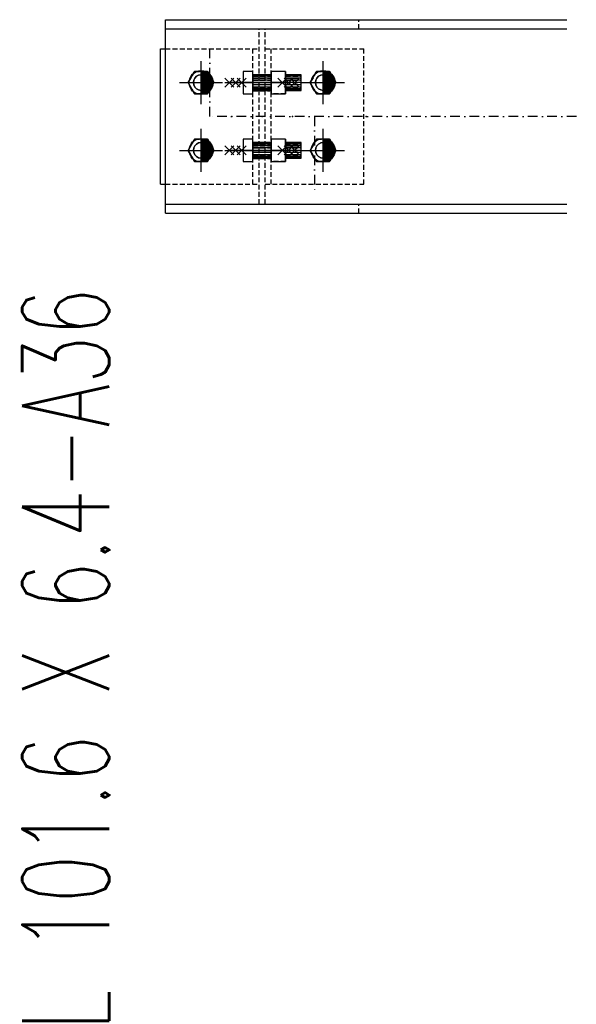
# Model space of a CAD drawing. Header units: feet. Extents: x 873 to 25753, y 2362 to 30563.
# Tile 9 of 29: x 5136 to 5712, y 2750 to 3768. Entities that reach past the tile are written whole.
import ezdxf
from ezdxf.enums import TextEntityAlignment as Align

# ---------------------------------------------------------------- set-up
doc = ezdxf.new("R2010")
doc.units = ezdxf.units.FT
doc.header["$LTSCALE"] = 20
doc.header["$MEASUREMENT"] = 0
doc.linetypes.add('DASHDOT', pattern=[1, 0.5, -0.25, 0, -0.25])
doc.linetypes.add('HIDDEN', pattern=[0.375, 0.25, -0.125])
doc.layers.get('0').update_dxf_attribs({"linetype": 'CONTINUOUS'})
for name, color, linetype in [('A', 2, 'DASHDOT'), ('FORIR', 4, 'CONTINUOUS'), ('G', 3, 'CONTINUOUS'), ('TR', 6, 'HIDDEN'), ('TXT1', 7, 'CONTINUOUS')]:
    doc.layers.add(name, color=color, linetype=linetype)
doc.styles.add('1', font='romans', dxfattribs={"width": 0.7, "height": 30})

# ---------------------------------------------------------------- blocks, each defined once
blk = doc.blocks.new('MS')
at = {"color": 6}
for p, q in [((-4.7, 22.8), (4.7, 32.1)), ((-4.7, 32.1), (4.7, 22.8)), ((-4.7, -22.8), (4.7, -32.1)), ((-4.7, -32.1), (4.7, -22.8))]:
    blk.add_line(p, q, dxfattribs=at)
at = {"color": 3}
blk.add_line((0, -32.1), (0, 32.1), dxfattribs=at)
at = {"flags": 1}
for tag, p, height in [('DIAM', (0, 0), 8.01), ('TOLE', (1.3, -9.7), 5.26), ('AVAN', (1.3, -18.2), 5.26), ('DIET', (1.3, -24.6), 5.26)]:
    blk.add_attdef(tag, p, '', height=height, dxfattribs=at)
blk = doc.blocks.new('M16')
for p, q in [((0, -22.2), (0, 22.2)), ((-22.2, 0), (22.2, 0))]:
    blk.add_line(p, q)
at = {"color": 4, "const_width": 12.3}
blk.add_lwpolyline([(0, -6.1, 1), (0, 6.1, 1)], format="xyb", dxfattribs=at)
blk.add_circle((0, 0), 12.3)
at = {"flags": 1}
blk.add_attdef('TOLE', (16.7, -8.3), '', height=5.26, dxfattribs=at)
blk = doc.blocks.new('3D_INFOPOS')
blk.add_point((0, 0))
at = {"layer": 'FORIR', "flags": 1}
for tag, p in [('POS_PEZ', (7.6, -4.3)), ('MAT_PRO', (7.6, -11.9))]:
    blk.add_attdef(tag, p, '', height=5.26, dxfattribs=at)
blk = doc.blocks.new('3D_INFOM')
blk.add_point((0, 0))
at = {"layer": 'FORIR', "flags": 1}
for tag, p in [('MARK', (7.55, -4.31)), ('NUM_DIS', (7.55, -11.68)), ('NOT_PEZ', (45.73, -11.68)), ('QTA_PEZ', (7.55, -18.55)), ('TIP_PEZ', (45.73, -18.55)), ('TRA_PEZ', (7.55, -26.33)), ('COS_PEZ', (45.73, -26.33)), ('DES_PEZ', (7.55, -33.75))]:
    blk.add_attdef(tag, p, '', height=5, dxfattribs=at)
blk = doc.blocks.new('3D_INFOB')
blk.add_point((0, 0))
at = {"layer": 'FORIR', "flags": 1}
for tag, p in [('BOLT', (7.6, -4.3)), ('CLASS', (7.6, -12)), ('SPEC', (7.6, -19.3)), ('IDF_PEZ', (7.6, -27.1))]:
    blk.add_attdef(tag, p, '', height=5.26, dxfattribs=at)

msp = doc.modelspace()

# ---------------------------------------------------------------- linework, layer by layer
at = {"layer": 'A'}
for p, q in [((5332.4, 3667.5), (5332.4, 3747.5)), ((5711.7, 3667.5), (5332.4, 3667.5)), ((5440.7, 3667.5), (5440.7, 3587.5))]:
    msp.add_line(p, q, dxfattribs=at)
msp.add_point((5286.5, 3597.5), dxfattribs=at)
at = {"layer": 'G'}
for p, q in [((5286.5, 3567.5), (5286.5, 3767.5)), ((5286.5, 3767.5), (5701.7, 3767.5)), ((5286.5, 3758), (5701.7, 3758)), ((5281.4, 3737.5), (5286.5, 3737.5)), ((5281.4, 3597.5), (5281.4, 3737.5)), ((5316.7, 3714.1), (5310, 3702.5)), ((5330.1, 3714.1), (5316.7, 3714.1)), ((5330.1, 3714.1), (5330.1, 3714.1)), ((5330.1, 3714.1), (5336.7, 3702.5)), ((5336.7, 3702.5), (5330.1, 3714.1)), ((5336.7, 3702.5), (5330.1, 3714.1)), ((5367, 3714.1), (5367, 3702.5)), ((5377, 3714.1), (5367, 3714.1)), ((5377, 3702.5), (5377, 3714.1)), ((5396.1, 3710.5), (5377, 3710.5)), ((5396.1, 3710.2), (5377, 3710.2)), ((5396.1, 3709), (5377, 3709)), ((5396.1, 3707.2), (5377, 3707.2)), ((5396.1, 3705), (5377, 3705)), ((5396.1, 3714.1), (5396.1, 3702.5)), ((5410.9, 3714.1), (5396.1, 3714.1)), ((5410.9, 3702.5), (5410.9, 3714.1)), ((5427, 3710.5), (5410.9, 3710.5)), ((5427, 3710.2), (5410.9, 3710.2)), ((5427, 3709), (5410.9, 3709)), ((5427, 3707.2), (5410.9, 3707.2)), ((5427, 3705), (5410.9, 3705)), ((5427, 3710.2), (5427, 3710.5)), ((5427, 3709), (5427, 3710.2)), ((5427, 3707.2), (5427, 3709)), ((5427, 3705), (5427, 3707.2)), ((5427, 3702.5), (5427, 3705)), ((5443, 3714.1), (5436.3, 3702.5)), ((5456.4, 3714.1), (5443, 3714.1)), ((5456.4, 3714.1), (5456.4, 3714.1)), ((5456.4, 3714.1), (5463, 3702.5)), ((5463, 3702.5), (5456.4, 3714.1)), ((5463, 3702.5), (5456.4, 3714.1)), ((5310, 3702.5), (5316.7, 3691)), ((5336.7, 3702.5), (5330.1, 3691)), ((5330.1, 3691), (5336.7, 3702.5)), ((5330.1, 3691), (5336.7, 3702.5)), ((5336.7, 3702.5), (5336.7, 3702.5)), ((5367, 3702.5), (5367, 3691)), ((5377, 3702.5), (5367, 3702.5)), ((5377, 3691), (5377, 3702.5)), ((5396.1, 3702.5), (5377, 3702.5)), ((5396.1, 3700.1), (5377, 3700.1)), ((5396.1, 3697.8), (5377, 3697.8)), ((5396.1, 3696.1), (5377, 3696.1)), ((5396.1, 3694.9), (5377, 3694.9)), ((5377, 3694.5), (5396.1, 3694.5)), ((5396.1, 3702.5), (5396.1, 3691)), ((5410.9, 3702.5), (5396.1, 3702.5)), ((5410.9, 3691), (5410.9, 3702.5)), ((5427, 3702.5), (5410.9, 3702.5)), ((5427, 3700.1), (5410.9, 3700.1)), ((5427, 3697.8), (5410.9, 3697.8)), ((5427, 3696.1), (5410.9, 3696.1)), ((5427, 3694.9), (5410.9, 3694.9)), ((5410.9, 3694.5), (5427, 3694.5)), ((5427, 3700.1), (5427, 3702.5)), ((5427, 3697.8), (5427, 3700.1)), ((5427, 3696.1), (5427, 3697.8)), ((5427, 3694.9), (5427, 3696.1)), ((5427, 3694.5), (5427, 3694.9)), ((5436.3, 3702.5), (5443, 3691)), ((5463, 3702.5), (5456.4, 3691)), ((5456.4, 3691), (5463, 3702.5)), ((5456.4, 3691), (5463, 3702.5)), ((5463, 3702.5), (5463, 3702.5)), ((5316.7, 3691), (5330.1, 3691)), ((5330.1, 3691), (5330.1, 3691)), ((5367, 3691), (5377, 3691)), ((5396.1, 3691), (5410.9, 3691)), ((5443, 3691), (5456.4, 3691)), ((5456.4, 3691), (5456.4, 3691)), ((5316.7, 3644.1), (5310, 3632.5)), ((5330.1, 3644.1), (5316.7, 3644.1)), ((5330.1, 3644.1), (5330.1, 3644.1)), ((5330.1, 3644.1), (5336.7, 3632.5)), ((5336.7, 3632.5), (5330.1, 3644.1)), ((5336.7, 3632.5), (5330.1, 3644.1)), ((5367, 3644.1), (5367, 3632.5)), ((5377, 3644.1), (5367, 3644.1)), ((5377, 3632.5), (5377, 3644.1)), ((5396.1, 3644.1), (5396.1, 3632.5)), ((5410.9, 3644.1), (5396.1, 3644.1)), ((5410.9, 3632.5), (5410.9, 3644.1)), ((5443, 3644.1), (5436.3, 3632.5)), ((5456.4, 3644.1), (5443, 3644.1)), ((5456.4, 3644.1), (5456.4, 3644.1)), ((5456.4, 3644.1), (5463, 3632.5)), ((5463, 3632.5), (5456.4, 3644.1)), ((5463, 3632.5), (5456.4, 3644.1)), ((5396.1, 3640.5), (5377, 3640.5)), ((5396.1, 3640.2), (5377, 3640.2)), ((5396.1, 3639), (5377, 3639)), ((5396.1, 3637.2), (5377, 3637.2)), ((5396.1, 3635), (5377, 3635)), ((5427, 3640.5), (5410.9, 3640.5)), ((5427, 3640.2), (5410.9, 3640.2)), ((5427, 3639), (5410.9, 3639)), ((5427, 3637.2), (5410.9, 3637.2)), ((5427, 3635), (5410.9, 3635)), ((5427, 3640.2), (5427, 3640.5)), ((5427, 3639), (5427, 3640.2)), ((5427, 3637.2), (5427, 3639)), ((5427, 3635), (5427, 3637.2)), ((5427, 3632.5), (5427, 3635)), ((5310, 3632.5), (5316.7, 3621)), ((5336.7, 3632.5), (5330.1, 3621)), ((5330.1, 3621), (5336.7, 3632.5)), ((5330.1, 3621), (5336.7, 3632.5)), ((5336.7, 3632.5), (5336.7, 3632.5)), ((5367, 3632.5), (5367, 3621)), ((5377, 3632.5), (5367, 3632.5)), ((5377, 3621), (5377, 3632.5)), ((5396.1, 3632.5), (5377, 3632.5)), ((5396.1, 3630.1), (5377, 3630.1)), ((5396.1, 3627.8), (5377, 3627.8)), ((5396.1, 3626.1), (5377, 3626.1)), ((5396.1, 3624.9), (5377, 3624.9)), ((5377, 3624.5), (5396.1, 3624.5)), ((5396.1, 3632.5), (5396.1, 3621)), ((5410.9, 3632.5), (5396.1, 3632.5)), ((5410.9, 3621), (5410.9, 3632.5)), ((5427, 3632.5), (5410.9, 3632.5)), ((5427, 3630.1), (5410.9, 3630.1)), ((5427, 3627.8), (5410.9, 3627.8)), ((5427, 3626.1), (5410.9, 3626.1)), ((5427, 3624.9), (5410.9, 3624.9)), ((5410.9, 3624.5), (5427, 3624.5)), ((5427, 3630.1), (5427, 3632.5)), ((5427, 3627.8), (5427, 3630.1)), ((5427, 3626.1), (5427, 3627.8)), ((5427, 3624.9), (5427, 3626.1)), ((5427, 3624.5), (5427, 3624.9)), ((5436.3, 3632.5), (5443, 3621)), ((5463, 3632.5), (5456.4, 3621)), ((5456.4, 3621), (5463, 3632.5)), ((5456.4, 3621), (5463, 3632.5)), ((5463, 3632.5), (5463, 3632.5)), ((5316.7, 3621), (5330.1, 3621)), ((5330.1, 3621), (5330.1, 3621)), ((5367, 3621), (5377, 3621)), ((5396.1, 3621), (5410.9, 3621)), ((5443, 3621), (5456.4, 3621)), ((5456.4, 3621), (5456.4, 3621)), ((5281.4, 3597.5), (5286.5, 3597.5)), ((5286.5, 3577), (5701.7, 3577)), ((5286.5, 3567.5), (5701.7, 3567.5))]:
    msp.add_line(p, q, dxfattribs=at)
msp.add_point((5286.5, 3597.5), dxfattribs=at)
at = {"layer": 'TR'}
for p, q in [((5486.5, 3758), (5486.5, 3767.5)), ((5383.4, 3577), (5383.4, 3758)), ((5389.7, 3577), (5389.7, 3758)), ((5286.5, 3737.5), (5383.4, 3737.5)), ((5377, 3597.5), (5377, 3737.5)), ((5389.7, 3737.5), (5491.7, 3737.5)), ((5396.1, 3597.5), (5396.1, 3737.5)), ((5491.7, 3597.5), (5491.7, 3737.5)), ((5316.7, 3714.1), (5310, 3702.5)), ((5310, 3702.5), (5316.7, 3714.1)), ((5310, 3702.5), (5316.7, 3714.1)), ((5315.4, 3702.5), (5315.8, 3705)), ((5315.4, 3702.5), (5315.8, 3705)), ((5315.8, 3705), (5315.4, 3702.5)), ((5315.4, 3702.5), (5315.8, 3705)), ((5315.8, 3705), (5316.9, 3707.2)), ((5315.8, 3705), (5316.9, 3707.2)), ((5316.9, 3707.2), (5315.8, 3705)), ((5315.8, 3705), (5316.9, 3707.2)), ((5330.1, 3714.1), (5316.7, 3714.1)), ((5323.4, 3714.1), (5316.7, 3714.1)), ((5316.7, 3714.1), (5316.7, 3714.1)), ((5316.7, 3714.1), (5323.4, 3714.1)), ((5316.9, 3707.2), (5318.7, 3709)), ((5316.9, 3707.2), (5318.7, 3709)), ((5318.7, 3709), (5316.9, 3707.2)), ((5316.9, 3707.2), (5318.7, 3709)), ((5318.7, 3709), (5320.9, 3710.2)), ((5318.7, 3709), (5320.9, 3710.2)), ((5320.9, 3710.2), (5318.7, 3709)), ((5318.7, 3709), (5320.9, 3710.2)), ((5320.9, 3710.2), (5323.4, 3710.5)), ((5320.9, 3710.2), (5323.4, 3710.5)), ((5323.4, 3710.5), (5320.9, 3710.2)), ((5320.9, 3710.2), (5323.4, 3710.5)), ((5330.1, 3714.1), (5323.4, 3714.1)), ((5323.4, 3714.1), (5330.1, 3714.1)), ((5325.8, 3710.2), (5323.4, 3710.5)), ((5323.4, 3710.5), (5323.4, 3694.5)), ((5323.4, 3710.5), (5325.8, 3710.2)), ((5323.4, 3710.5), (5325.8, 3710.2)), ((5323.4, 3710.5), (5325.8, 3710.2)), ((5328.1, 3709), (5325.8, 3710.2)), ((5325.8, 3710.2), (5328.1, 3709)), ((5325.8, 3710.2), (5328.1, 3709)), ((5325.8, 3710.2), (5328.1, 3709)), ((5329.8, 3707.2), (5328.1, 3709)), ((5328.1, 3709), (5329.8, 3707.2)), ((5328.1, 3709), (5329.8, 3707.2)), ((5328.1, 3709), (5329.8, 3707.2)), ((5331, 3705), (5329.8, 3707.2)), ((5329.8, 3707.2), (5331, 3705)), ((5329.8, 3707.2), (5331, 3705)), ((5329.8, 3707.2), (5331, 3705)), ((5330.1, 3714.1), (5336.7, 3702.5)), ((5331.4, 3702.5), (5331, 3705)), ((5331, 3705), (5331.4, 3702.5)), ((5331, 3705), (5331.4, 3702.5)), ((5331, 3705), (5331.4, 3702.5)), ((5377, 3714.1), (5367, 3714.1)), ((5367, 3714.1), (5367, 3702.5)), ((5377, 3702.5), (5377, 3714.1)), ((5377, 3711), (5396.1, 3711)), ((5377, 3710.5), (5377, 3710.2)), ((5377, 3710.5), (5377, 3710.2)), ((5377, 3710.2), (5377, 3709)), ((5377, 3710.2), (5377, 3709)), ((5377, 3710.2), (5396.1, 3710.2)), ((5377, 3709), (5377, 3707.2)), ((5377, 3709), (5377, 3707.2)), ((5377, 3709), (5396.1, 3709)), ((5377, 3707.2), (5377, 3705)), ((5377, 3707.2), (5377, 3705)), ((5377, 3707.2), (5396.1, 3707.2)), ((5377, 3705), (5377, 3702.5)), ((5377, 3705), (5377, 3702.5)), ((5377, 3705), (5396.1, 3705)), ((5396.1, 3714.1), (5396.1, 3702.5)), ((5410.9, 3714.1), (5396.1, 3714.1)), ((5396.1, 3710.2), (5396.1, 3710.5)), ((5396.1, 3710.5), (5396.1, 3710.2)), ((5396.1, 3709), (5396.1, 3710.2)), ((5396.1, 3710.2), (5396.1, 3709)), ((5396.1, 3707.2), (5396.1, 3709)), ((5396.1, 3709), (5396.1, 3707.2)), ((5396.1, 3705), (5396.1, 3707.2)), ((5396.1, 3707.2), (5396.1, 3705)), ((5396.1, 3702.5), (5396.1, 3705)), ((5396.1, 3705), (5396.1, 3702.5)), ((5410.9, 3714.1), (5410.9, 3702.5)), ((5410.9, 3710.5), (5410.9, 3710.2)), ((5410.9, 3710.2), (5410.9, 3710.5)), ((5410.9, 3710.2), (5410.9, 3709)), ((5410.9, 3709), (5410.9, 3710.2)), ((5410.9, 3710.2), (5427, 3710.2)), ((5410.9, 3709), (5410.9, 3707.2)), ((5410.9, 3707.2), (5410.9, 3709)), ((5410.9, 3709), (5427, 3709)), ((5410.9, 3707.2), (5410.9, 3705)), ((5410.9, 3705), (5410.9, 3707.2)), ((5410.9, 3707.2), (5427, 3707.2)), ((5410.9, 3705), (5410.9, 3702.5)), ((5410.9, 3702.5), (5410.9, 3705)), ((5410.9, 3705), (5427, 3705)), ((5427, 3710.2), (5427, 3710.5)), ((5427, 3709), (5427, 3710.2)), ((5427, 3707.2), (5427, 3709)), ((5427, 3705), (5427, 3707.2)), ((5427, 3702.5), (5427, 3705)), ((5443, 3714.1), (5436.3, 3702.5)), ((5436.3, 3702.5), (5443, 3714.1)), ((5436.3, 3702.5), (5443, 3714.1)), ((5441.7, 3702.5), (5442.1, 3705)), ((5441.7, 3702.5), (5442.1, 3705)), ((5442.1, 3705), (5441.7, 3702.5)), ((5441.7, 3702.5), (5442.1, 3705)), ((5442.1, 3705), (5443.2, 3707.2)), ((5442.1, 3705), (5443.2, 3707.2)), ((5443.2, 3707.2), (5442.1, 3705)), ((5442.1, 3705), (5443.2, 3707.2)), ((5456.4, 3714.1), (5443, 3714.1)), ((5449.7, 3714.1), (5443, 3714.1)), ((5443, 3714.1), (5443, 3714.1)), ((5443, 3714.1), (5449.7, 3714.1)), ((5443.2, 3707.2), (5445, 3709)), ((5443.2, 3707.2), (5445, 3709)), ((5445, 3709), (5443.2, 3707.2)), ((5443.2, 3707.2), (5445, 3709)), ((5445, 3709), (5447.2, 3710.2)), ((5445, 3709), (5447.2, 3710.2)), ((5447.2, 3710.2), (5445, 3709)), ((5445, 3709), (5447.2, 3710.2)), ((5447.2, 3710.2), (5449.7, 3710.5)), ((5447.2, 3710.2), (5449.7, 3710.5)), ((5449.7, 3710.5), (5447.2, 3710.2)), ((5447.2, 3710.2), (5449.7, 3710.5)), ((5456.4, 3714.1), (5449.7, 3714.1)), ((5449.7, 3714.1), (5456.4, 3714.1)), ((5452.1, 3710.2), (5449.7, 3710.5)), ((5449.7, 3710.5), (5449.7, 3694.5)), ((5449.7, 3710.5), (5452.1, 3710.2)), ((5449.7, 3710.5), (5452.1, 3710.2)), ((5449.7, 3710.5), (5452.1, 3710.2)), ((5454.4, 3709), (5452.1, 3710.2)), ((5452.1, 3710.2), (5454.4, 3709)), ((5452.1, 3710.2), (5454.4, 3709)), ((5452.1, 3710.2), (5454.4, 3709)), ((5456.1, 3707.2), (5454.4, 3709)), ((5454.4, 3709), (5456.1, 3707.2)), ((5454.4, 3709), (5456.1, 3707.2)), ((5454.4, 3709), (5456.1, 3707.2)), ((5457.3, 3705), (5456.1, 3707.2)), ((5456.1, 3707.2), (5457.3, 3705)), ((5456.1, 3707.2), (5457.3, 3705)), ((5456.1, 3707.2), (5457.3, 3705)), ((5456.4, 3714.1), (5463, 3702.5)), ((5457.7, 3702.5), (5457.3, 3705)), ((5457.3, 3705), (5457.7, 3702.5)), ((5457.3, 3705), (5457.7, 3702.5)), ((5457.3, 3705), (5457.7, 3702.5)), ((5310, 3702.5), (5316.7, 3691)), ((5316.7, 3691), (5310, 3702.5)), ((5310, 3702.5), (5310, 3702.5)), ((5316.7, 3691), (5310, 3702.5)), ((5315.8, 3700.1), (5315.4, 3702.5)), ((5315.8, 3700.1), (5315.4, 3702.5)), ((5315.4, 3702.5), (5315.8, 3700.1)), ((5315.8, 3700.1), (5315.4, 3702.5)), ((5316.9, 3697.8), (5315.8, 3700.1)), ((5316.9, 3697.8), (5315.8, 3700.1)), ((5315.8, 3700.1), (5316.9, 3697.8)), ((5316.9, 3697.8), (5315.8, 3700.1)), ((5318.7, 3696.1), (5316.9, 3697.8)), ((5318.7, 3696.1), (5316.9, 3697.8)), ((5316.9, 3697.8), (5318.7, 3696.1)), ((5318.7, 3696.1), (5316.9, 3697.8)), ((5320.9, 3694.9), (5318.7, 3696.1)), ((5320.9, 3694.9), (5318.7, 3696.1)), ((5318.7, 3696.1), (5320.9, 3694.9)), ((5320.9, 3694.9), (5318.7, 3696.1)), ((5323.4, 3694.5), (5320.9, 3694.9)), ((5323.4, 3694.5), (5320.9, 3694.9)), ((5320.9, 3694.9), (5323.4, 3694.5)), ((5323.4, 3694.5), (5320.9, 3694.9)), ((5323.4, 3694.5), (5325.8, 3694.9)), ((5325.8, 3694.9), (5323.4, 3694.5)), ((5325.8, 3694.9), (5323.4, 3694.5)), ((5325.8, 3694.9), (5323.4, 3694.5)), ((5325.8, 3694.9), (5328.1, 3696.1)), ((5328.1, 3696.1), (5325.8, 3694.9)), ((5328.1, 3696.1), (5325.8, 3694.9)), ((5328.1, 3696.1), (5325.8, 3694.9)), ((5328.1, 3696.1), (5329.8, 3697.8)), ((5329.8, 3697.8), (5328.1, 3696.1)), ((5329.8, 3697.8), (5328.1, 3696.1)), ((5329.8, 3697.8), (5328.1, 3696.1)), ((5329.8, 3697.8), (5331, 3700.1)), ((5331, 3700.1), (5329.8, 3697.8)), ((5331, 3700.1), (5329.8, 3697.8)), ((5331, 3700.1), (5329.8, 3697.8)), ((5336.7, 3702.5), (5330.1, 3691)), ((5331, 3700.1), (5331.4, 3702.5)), ((5331.4, 3702.5), (5331, 3700.1)), ((5331.4, 3702.5), (5331, 3700.1)), ((5331.4, 3702.5), (5331, 3700.1)), ((5367, 3702.5), (5367, 3691)), ((5377, 3702.5), (5367, 3702.5)), ((5377, 3702.5), (5377, 3700.1)), ((5377, 3691), (5377, 3702.5)), ((5377, 3702.5), (5377, 3700.1)), ((5377, 3702.5), (5396.1, 3702.5)), ((5377, 3700.1), (5377, 3697.8)), ((5377, 3700.1), (5377, 3697.8)), ((5396.1, 3700.1), (5377, 3700.1)), ((5377, 3697.8), (5377, 3696.1)), ((5377, 3697.8), (5377, 3696.1)), ((5377, 3697.8), (5396.1, 3697.8)), ((5377, 3696.1), (5377, 3694.9)), ((5377, 3696.1), (5377, 3694.9)), ((5377, 3696.1), (5396.1, 3696.1)), ((5377, 3694.9), (5377, 3694.5)), ((5377, 3694.9), (5377, 3694.5)), ((5377, 3694.9), (5396.1, 3694.9)), ((5396.1, 3700.1), (5396.1, 3702.5)), ((5396.1, 3702.5), (5396.1, 3700.1)), ((5396.1, 3702.5), (5396.1, 3691)), ((5410.9, 3702.5), (5396.1, 3702.5)), ((5396.1, 3697.8), (5396.1, 3700.1)), ((5396.1, 3700.1), (5396.1, 3697.8)), ((5396.1, 3696.1), (5396.1, 3697.8)), ((5396.1, 3697.8), (5396.1, 3696.1)), ((5396.1, 3694.9), (5396.1, 3696.1)), ((5396.1, 3696.1), (5396.1, 3694.9)), ((5396.1, 3694.5), (5396.1, 3694.9)), ((5396.1, 3694.9), (5396.1, 3694.5)), ((5410.9, 3702.5), (5410.9, 3700.1)), ((5410.9, 3700.1), (5410.9, 3702.5)), ((5410.9, 3702.5), (5427, 3702.5)), ((5410.9, 3702.5), (5410.9, 3691)), ((5410.9, 3700.1), (5410.9, 3697.8)), ((5427, 3700.1), (5410.9, 3700.1)), ((5410.9, 3697.8), (5410.9, 3700.1)), ((5410.9, 3697.8), (5410.9, 3696.1)), ((5410.9, 3696.1), (5410.9, 3697.8)), ((5410.9, 3697.8), (5427, 3697.8)), ((5410.9, 3696.1), (5410.9, 3694.9)), ((5410.9, 3694.9), (5410.9, 3696.1)), ((5410.9, 3696.1), (5427, 3696.1)), ((5410.9, 3694.9), (5410.9, 3694.5)), ((5410.9, 3694.5), (5410.9, 3694.9)), ((5410.9, 3694.9), (5427, 3694.9)), ((5427, 3700.1), (5427, 3702.5)), ((5427, 3697.8), (5427, 3700.1)), ((5427, 3696.1), (5427, 3697.8)), ((5427, 3694.9), (5427, 3696.1)), ((5427, 3694.5), (5427, 3694.9)), ((5436.3, 3702.5), (5443, 3691)), ((5443, 3691), (5436.3, 3702.5)), ((5436.3, 3702.5), (5436.3, 3702.5)), ((5443, 3691), (5436.3, 3702.5)), ((5442.1, 3700.1), (5441.7, 3702.5)), ((5442.1, 3700.1), (5441.7, 3702.5)), ((5441.7, 3702.5), (5442.1, 3700.1)), ((5442.1, 3700.1), (5441.7, 3702.5)), ((5443.2, 3697.8), (5442.1, 3700.1)), ((5443.2, 3697.8), (5442.1, 3700.1)), ((5442.1, 3700.1), (5443.2, 3697.8)), ((5443.2, 3697.8), (5442.1, 3700.1)), ((5445, 3696.1), (5443.2, 3697.8)), ((5445, 3696.1), (5443.2, 3697.8)), ((5443.2, 3697.8), (5445, 3696.1)), ((5445, 3696.1), (5443.2, 3697.8)), ((5447.2, 3694.9), (5445, 3696.1)), ((5447.2, 3694.9), (5445, 3696.1)), ((5445, 3696.1), (5447.2, 3694.9)), ((5447.2, 3694.9), (5445, 3696.1)), ((5449.7, 3694.5), (5447.2, 3694.9)), ((5449.7, 3694.5), (5447.2, 3694.9)), ((5447.2, 3694.9), (5449.7, 3694.5)), ((5449.7, 3694.5), (5447.2, 3694.9)), ((5449.7, 3694.5), (5452.1, 3694.9)), ((5452.1, 3694.9), (5449.7, 3694.5)), ((5452.1, 3694.9), (5449.7, 3694.5)), ((5452.1, 3694.9), (5449.7, 3694.5)), ((5452.1, 3694.9), (5454.4, 3696.1)), ((5454.4, 3696.1), (5452.1, 3694.9)), ((5454.4, 3696.1), (5452.1, 3694.9)), ((5454.4, 3696.1), (5452.1, 3694.9)), ((5454.4, 3696.1), (5456.1, 3697.8)), ((5456.1, 3697.8), (5454.4, 3696.1)), ((5456.1, 3697.8), (5454.4, 3696.1)), ((5456.1, 3697.8), (5454.4, 3696.1)), ((5456.1, 3697.8), (5457.3, 3700.1)), ((5457.3, 3700.1), (5456.1, 3697.8)), ((5457.3, 3700.1), (5456.1, 3697.8)), ((5457.3, 3700.1), (5456.1, 3697.8)), ((5463, 3702.5), (5456.4, 3691)), ((5457.3, 3700.1), (5457.7, 3702.5)), ((5457.7, 3702.5), (5457.3, 3700.1)), ((5457.7, 3702.5), (5457.3, 3700.1)), ((5457.7, 3702.5), (5457.3, 3700.1)), ((5316.7, 3691), (5330.1, 3691)), ((5316.7, 3691), (5330.1, 3691)), ((5316.7, 3691), (5316.7, 3691)), ((5330.1, 3691), (5316.7, 3691)), ((5367, 3691), (5377, 3691)), ((5377, 3694), (5396.1, 3694)), ((5410.9, 3691), (5396.1, 3691)), ((5443, 3691), (5456.4, 3691)), ((5443, 3691), (5456.4, 3691)), ((5443, 3691), (5443, 3691)), ((5456.4, 3691), (5443, 3691)), ((5316.7, 3644.1), (5310, 3632.5)), ((5310, 3632.5), (5316.7, 3644.1)), ((5310, 3632.5), (5316.7, 3644.1)), ((5330.1, 3644.1), (5316.7, 3644.1)), ((5323.4, 3644.1), (5316.7, 3644.1)), ((5316.7, 3644.1), (5316.7, 3644.1)), ((5316.7, 3644.1), (5323.4, 3644.1)), ((5330.1, 3644.1), (5323.4, 3644.1)), ((5323.4, 3644.1), (5330.1, 3644.1)), ((5330.1, 3644.1), (5336.7, 3632.5)), ((5377, 3644.1), (5367, 3644.1)), ((5367, 3644.1), (5367, 3632.5)), ((5377, 3632.5), (5377, 3644.1)), ((5396.1, 3644.1), (5396.1, 3632.5)), ((5410.9, 3644.1), (5396.1, 3644.1)), ((5410.9, 3644.1), (5410.9, 3632.5)), ((5443, 3644.1), (5436.3, 3632.5)), ((5436.3, 3632.5), (5443, 3644.1)), ((5436.3, 3632.5), (5443, 3644.1)), ((5456.4, 3644.1), (5443, 3644.1)), ((5449.7, 3644.1), (5443, 3644.1)), ((5443, 3644.1), (5443, 3644.1)), ((5443, 3644.1), (5449.7, 3644.1)), ((5456.4, 3644.1), (5449.7, 3644.1)), ((5449.7, 3644.1), (5456.4, 3644.1)), ((5456.4, 3644.1), (5463, 3632.5)), ((5315.4, 3632.5), (5315.8, 3635)), ((5315.4, 3632.5), (5315.8, 3635)), ((5315.8, 3635), (5315.4, 3632.5)), ((5315.4, 3632.5), (5315.8, 3635)), ((5315.8, 3635), (5316.9, 3637.2)), ((5315.8, 3635), (5316.9, 3637.2)), ((5316.9, 3637.2), (5315.8, 3635)), ((5315.8, 3635), (5316.9, 3637.2)), ((5316.9, 3637.2), (5318.7, 3639)), ((5316.9, 3637.2), (5318.7, 3639)), ((5318.7, 3639), (5316.9, 3637.2)), ((5316.9, 3637.2), (5318.7, 3639)), ((5318.7, 3639), (5320.9, 3640.2)), ((5318.7, 3639), (5320.9, 3640.2)), ((5320.9, 3640.2), (5318.7, 3639)), ((5318.7, 3639), (5320.9, 3640.2)), ((5320.9, 3640.2), (5323.4, 3640.5)), ((5320.9, 3640.2), (5323.4, 3640.5)), ((5323.4, 3640.5), (5320.9, 3640.2)), ((5320.9, 3640.2), (5323.4, 3640.5)), ((5325.8, 3640.2), (5323.4, 3640.5)), ((5323.4, 3640.5), (5323.4, 3624.5)), ((5323.4, 3640.5), (5325.8, 3640.2)), ((5323.4, 3640.5), (5325.8, 3640.2)), ((5323.4, 3640.5), (5325.8, 3640.2)), ((5328.1, 3639), (5325.8, 3640.2)), ((5325.8, 3640.2), (5328.1, 3639)), ((5325.8, 3640.2), (5328.1, 3639)), ((5325.8, 3640.2), (5328.1, 3639)), ((5329.8, 3637.2), (5328.1, 3639)), ((5328.1, 3639), (5329.8, 3637.2)), ((5328.1, 3639), (5329.8, 3637.2)), ((5328.1, 3639), (5329.8, 3637.2)), ((5331, 3635), (5329.8, 3637.2)), ((5329.8, 3637.2), (5331, 3635)), ((5329.8, 3637.2), (5331, 3635)), ((5329.8, 3637.2), (5331, 3635)), ((5331.4, 3632.5), (5331, 3635)), ((5331, 3635), (5331.4, 3632.5)), ((5331, 3635), (5331.4, 3632.5)), ((5331, 3635), (5331.4, 3632.5)), ((5377, 3641), (5396.1, 3641)), ((5377, 3640.5), (5377, 3640.2)), ((5377, 3640.5), (5377, 3640.2)), ((5377, 3640.2), (5377, 3639)), ((5377, 3640.2), (5377, 3639)), ((5377, 3640.2), (5396.1, 3640.2)), ((5377, 3639), (5377, 3637.2)), ((5377, 3639), (5377, 3637.2)), ((5377, 3639), (5396.1, 3639)), ((5377, 3637.2), (5377, 3635)), ((5377, 3637.2), (5377, 3635)), ((5377, 3637.2), (5396.1, 3637.2)), ((5377, 3635), (5377, 3632.5)), ((5377, 3635), (5377, 3632.5)), ((5377, 3635), (5396.1, 3635)), ((5396.1, 3640.2), (5396.1, 3640.5)), ((5396.1, 3640.5), (5396.1, 3640.2)), ((5396.1, 3639), (5396.1, 3640.2)), ((5396.1, 3640.2), (5396.1, 3639)), ((5396.1, 3637.2), (5396.1, 3639)), ((5396.1, 3639), (5396.1, 3637.2)), ((5396.1, 3635), (5396.1, 3637.2)), ((5396.1, 3637.2), (5396.1, 3635)), ((5396.1, 3632.5), (5396.1, 3635)), ((5396.1, 3635), (5396.1, 3632.5)), ((5410.9, 3640.5), (5410.9, 3640.2)), ((5410.9, 3640.2), (5410.9, 3640.5)), ((5410.9, 3640.2), (5410.9, 3639)), ((5410.9, 3639), (5410.9, 3640.2)), ((5410.9, 3640.2), (5427, 3640.2)), ((5410.9, 3639), (5410.9, 3637.2)), ((5410.9, 3637.2), (5410.9, 3639)), ((5410.9, 3639), (5427, 3639)), ((5410.9, 3637.2), (5410.9, 3635)), ((5410.9, 3635), (5410.9, 3637.2)), ((5410.9, 3637.2), (5427, 3637.2)), ((5410.9, 3635), (5410.9, 3632.5)), ((5410.9, 3632.5), (5410.9, 3635)), ((5410.9, 3635), (5427, 3635)), ((5427, 3640.2), (5427, 3640.5)), ((5427, 3639), (5427, 3640.2)), ((5427, 3637.2), (5427, 3639)), ((5427, 3635), (5427, 3637.2)), ((5427, 3632.5), (5427, 3635)), ((5441.7, 3632.5), (5442.1, 3635)), ((5441.7, 3632.5), (5442.1, 3635)), ((5442.1, 3635), (5441.7, 3632.5)), ((5441.7, 3632.5), (5442.1, 3635)), ((5442.1, 3635), (5443.2, 3637.2)), ((5442.1, 3635), (5443.2, 3637.2)), ((5443.2, 3637.2), (5442.1, 3635)), ((5442.1, 3635), (5443.2, 3637.2)), ((5443.2, 3637.2), (5445, 3639)), ((5443.2, 3637.2), (5445, 3639)), ((5445, 3639), (5443.2, 3637.2)), ((5443.2, 3637.2), (5445, 3639)), ((5445, 3639), (5447.2, 3640.2)), ((5445, 3639), (5447.2, 3640.2)), ((5447.2, 3640.2), (5445, 3639)), ((5445, 3639), (5447.2, 3640.2)), ((5447.2, 3640.2), (5449.7, 3640.5)), ((5447.2, 3640.2), (5449.7, 3640.5)), ((5449.7, 3640.5), (5447.2, 3640.2)), ((5447.2, 3640.2), (5449.7, 3640.5)), ((5452.1, 3640.2), (5449.7, 3640.5)), ((5449.7, 3640.5), (5449.7, 3624.5)), ((5449.7, 3640.5), (5452.1, 3640.2)), ((5449.7, 3640.5), (5452.1, 3640.2)), ((5449.7, 3640.5), (5452.1, 3640.2)), ((5454.4, 3639), (5452.1, 3640.2)), ((5452.1, 3640.2), (5454.4, 3639)), ((5452.1, 3640.2), (5454.4, 3639)), ((5452.1, 3640.2), (5454.4, 3639)), ((5456.1, 3637.2), (5454.4, 3639)), ((5454.4, 3639), (5456.1, 3637.2)), ((5454.4, 3639), (5456.1, 3637.2)), ((5454.4, 3639), (5456.1, 3637.2)), ((5457.3, 3635), (5456.1, 3637.2)), ((5456.1, 3637.2), (5457.3, 3635)), ((5456.1, 3637.2), (5457.3, 3635)), ((5456.1, 3637.2), (5457.3, 3635)), ((5457.7, 3632.5), (5457.3, 3635)), ((5457.3, 3635), (5457.7, 3632.5)), ((5457.3, 3635), (5457.7, 3632.5)), ((5457.3, 3635), (5457.7, 3632.5)), ((5310, 3632.5), (5316.7, 3621)), ((5316.7, 3621), (5310, 3632.5)), ((5310, 3632.5), (5310, 3632.5)), ((5316.7, 3621), (5310, 3632.5)), ((5315.8, 3630.1), (5315.4, 3632.5)), ((5315.8, 3630.1), (5315.4, 3632.5)), ((5315.4, 3632.5), (5315.8, 3630.1)), ((5315.8, 3630.1), (5315.4, 3632.5)), ((5316.9, 3627.8), (5315.8, 3630.1)), ((5316.9, 3627.8), (5315.8, 3630.1)), ((5315.8, 3630.1), (5316.9, 3627.8)), ((5316.9, 3627.8), (5315.8, 3630.1)), ((5318.7, 3626.1), (5316.9, 3627.8)), ((5318.7, 3626.1), (5316.9, 3627.8)), ((5316.9, 3627.8), (5318.7, 3626.1)), ((5318.7, 3626.1), (5316.9, 3627.8)), ((5320.9, 3624.9), (5318.7, 3626.1)), ((5320.9, 3624.9), (5318.7, 3626.1)), ((5318.7, 3626.1), (5320.9, 3624.9)), ((5320.9, 3624.9), (5318.7, 3626.1)), ((5323.4, 3624.5), (5320.9, 3624.9)), ((5323.4, 3624.5), (5320.9, 3624.9)), ((5320.9, 3624.9), (5323.4, 3624.5)), ((5323.4, 3624.5), (5320.9, 3624.9)), ((5323.4, 3624.5), (5325.8, 3624.9)), ((5325.8, 3624.9), (5323.4, 3624.5)), ((5325.8, 3624.9), (5323.4, 3624.5)), ((5325.8, 3624.9), (5323.4, 3624.5)), ((5325.8, 3624.9), (5328.1, 3626.1)), ((5328.1, 3626.1), (5325.8, 3624.9)), ((5328.1, 3626.1), (5325.8, 3624.9)), ((5328.1, 3626.1), (5325.8, 3624.9)), ((5328.1, 3626.1), (5329.8, 3627.8)), ((5329.8, 3627.8), (5328.1, 3626.1)), ((5329.8, 3627.8), (5328.1, 3626.1)), ((5329.8, 3627.8), (5328.1, 3626.1)), ((5329.8, 3627.8), (5331, 3630.1)), ((5331, 3630.1), (5329.8, 3627.8)), ((5331, 3630.1), (5329.8, 3627.8)), ((5331, 3630.1), (5329.8, 3627.8)), ((5336.7, 3632.5), (5330.1, 3621)), ((5331, 3630.1), (5331.4, 3632.5)), ((5331.4, 3632.5), (5331, 3630.1)), ((5331.4, 3632.5), (5331, 3630.1)), ((5331.4, 3632.5), (5331, 3630.1)), ((5367, 3632.5), (5367, 3621)), ((5377, 3632.5), (5367, 3632.5)), ((5377, 3632.5), (5377, 3630.1)), ((5377, 3621), (5377, 3632.5)), ((5377, 3632.5), (5377, 3630.1)), ((5377, 3632.5), (5396.1, 3632.5)), ((5377, 3630.1), (5377, 3627.8)), ((5377, 3630.1), (5377, 3627.8)), ((5396.1, 3630.1), (5377, 3630.1)), ((5377, 3627.8), (5377, 3626.1)), ((5377, 3627.8), (5377, 3626.1)), ((5377, 3627.8), (5396.1, 3627.8)), ((5377, 3626.1), (5377, 3624.9)), ((5377, 3626.1), (5377, 3624.9)), ((5377, 3626.1), (5396.1, 3626.1)), ((5377, 3624.9), (5377, 3624.5)), ((5377, 3624.9), (5377, 3624.5)), ((5377, 3624.9), (5396.1, 3624.9)), ((5377, 3624), (5396.1, 3624)), ((5396.1, 3630.1), (5396.1, 3632.5)), ((5396.1, 3632.5), (5396.1, 3630.1)), ((5396.1, 3632.5), (5396.1, 3621)), ((5410.9, 3632.5), (5396.1, 3632.5)), ((5396.1, 3627.8), (5396.1, 3630.1)), ((5396.1, 3630.1), (5396.1, 3627.8)), ((5396.1, 3626.1), (5396.1, 3627.8)), ((5396.1, 3627.8), (5396.1, 3626.1)), ((5396.1, 3624.9), (5396.1, 3626.1)), ((5396.1, 3626.1), (5396.1, 3624.9)), ((5396.1, 3624.5), (5396.1, 3624.9)), ((5396.1, 3624.9), (5396.1, 3624.5)), ((5410.9, 3632.5), (5410.9, 3630.1)), ((5410.9, 3630.1), (5410.9, 3632.5)), ((5410.9, 3632.5), (5427, 3632.5)), ((5410.9, 3632.5), (5410.9, 3621)), ((5410.9, 3630.1), (5410.9, 3627.8)), ((5427, 3630.1), (5410.9, 3630.1)), ((5410.9, 3627.8), (5410.9, 3630.1)), ((5410.9, 3627.8), (5410.9, 3626.1)), ((5410.9, 3626.1), (5410.9, 3627.8)), ((5410.9, 3627.8), (5427, 3627.8)), ((5410.9, 3626.1), (5410.9, 3624.9)), ((5410.9, 3624.9), (5410.9, 3626.1)), ((5410.9, 3626.1), (5427, 3626.1)), ((5410.9, 3624.9), (5410.9, 3624.5)), ((5410.9, 3624.5), (5410.9, 3624.9)), ((5410.9, 3624.9), (5427, 3624.9)), ((5427, 3630.1), (5427, 3632.5)), ((5427, 3627.8), (5427, 3630.1)), ((5427, 3626.1), (5427, 3627.8)), ((5427, 3624.9), (5427, 3626.1)), ((5427, 3624.5), (5427, 3624.9)), ((5436.3, 3632.5), (5443, 3621)), ((5443, 3621), (5436.3, 3632.5)), ((5436.3, 3632.5), (5436.3, 3632.5)), ((5443, 3621), (5436.3, 3632.5)), ((5442.1, 3630.1), (5441.7, 3632.5)), ((5442.1, 3630.1), (5441.7, 3632.5)), ((5441.7, 3632.5), (5442.1, 3630.1)), ((5442.1, 3630.1), (5441.7, 3632.5)), ((5443.2, 3627.8), (5442.1, 3630.1)), ((5443.2, 3627.8), (5442.1, 3630.1)), ((5442.1, 3630.1), (5443.2, 3627.8)), ((5443.2, 3627.8), (5442.1, 3630.1)), ((5445, 3626.1), (5443.2, 3627.8)), ((5445, 3626.1), (5443.2, 3627.8)), ((5443.2, 3627.8), (5445, 3626.1)), ((5445, 3626.1), (5443.2, 3627.8)), ((5447.2, 3624.9), (5445, 3626.1)), ((5447.2, 3624.9), (5445, 3626.1)), ((5445, 3626.1), (5447.2, 3624.9)), ((5447.2, 3624.9), (5445, 3626.1)), ((5449.7, 3624.5), (5447.2, 3624.9)), ((5449.7, 3624.5), (5447.2, 3624.9)), ((5447.2, 3624.9), (5449.7, 3624.5)), ((5449.7, 3624.5), (5447.2, 3624.9)), ((5449.7, 3624.5), (5452.1, 3624.9)), ((5452.1, 3624.9), (5449.7, 3624.5)), ((5452.1, 3624.9), (5449.7, 3624.5)), ((5452.1, 3624.9), (5449.7, 3624.5)), ((5452.1, 3624.9), (5454.4, 3626.1)), ((5454.4, 3626.1), (5452.1, 3624.9)), ((5454.4, 3626.1), (5452.1, 3624.9)), ((5454.4, 3626.1), (5452.1, 3624.9)), ((5454.4, 3626.1), (5456.1, 3627.8)), ((5456.1, 3627.8), (5454.4, 3626.1)), ((5456.1, 3627.8), (5454.4, 3626.1)), ((5456.1, 3627.8), (5454.4, 3626.1)), ((5456.1, 3627.8), (5457.3, 3630.1)), ((5457.3, 3630.1), (5456.1, 3627.8)), ((5457.3, 3630.1), (5456.1, 3627.8)), ((5457.3, 3630.1), (5456.1, 3627.8)), ((5463, 3632.5), (5456.4, 3621)), ((5457.3, 3630.1), (5457.7, 3632.5)), ((5457.7, 3632.5), (5457.3, 3630.1)), ((5457.7, 3632.5), (5457.3, 3630.1)), ((5457.7, 3632.5), (5457.3, 3630.1)), ((5316.7, 3621), (5330.1, 3621)), ((5316.7, 3621), (5330.1, 3621)), ((5316.7, 3621), (5316.7, 3621)), ((5330.1, 3621), (5316.7, 3621)), ((5367, 3621), (5377, 3621)), ((5410.9, 3621), (5396.1, 3621)), ((5443, 3621), (5456.4, 3621)), ((5443, 3621), (5456.4, 3621)), ((5443, 3621), (5443, 3621)), ((5456.4, 3621), (5443, 3621)), ((5286.5, 3597.5), (5383.4, 3597.5)), ((5389.7, 3597.5), (5491.7, 3597.5)), ((5486.5, 3567.5), (5486.5, 3577))]:
    msp.add_line(p, q, dxfattribs=at)
msp.add_point((5286.5, 3597.5), dxfattribs=at)

# ---------------------------------------------------------------- block references
for name, p in [('M16', (5323.4, 3702.5)), ('M16', (5449.7, 3702.5)), ('3D_INFOB', (5323.4, 3702.5)), ('3D_INFOB', (5402, 3702.5)), ('3D_INFOB', (5449.7, 3702.5)), ('3D_INFOPOS', (5355.1, 3667.5)), ('3D_INFOPOS', (5386.5, 3667.5)), ('3D_INFOPOS', (5418, 3667.5)), ('3D_INFOPOS', (5494.1, 3667.5)), ('M16', (5323.4, 3632.5)), ('M16', (5449.7, 3632.5)), ('3D_INFOB', (5323.4, 3632.5)), ('3D_INFOB', (5402, 3632.5)), ('3D_INFOB', (5449.7, 3632.5))]:
    msp.add_blockref(name, p)
for p, rotation in [((5380.2, 3702.5), 270), ((5386.5, 3702.5), 90), ((5392.9, 3702.5), 90), ((5380.2, 3632.5), 270), ((5386.5, 3632.5), 90), ((5392.9, 3632.5), 90)]:
    msp.add_blockref('MS', p, dxfattribs=dict(rotation=rotation))
at = {"xscale": 10, "yscale": 10, "zscale": 10}
for p in [(5355.1, 3667.5), (5386.5, 3667.5), (5418, 3667.5), (5494.1, 3667.5)]:
    msp.add_blockref('3D_INFOM', p, dxfattribs=at)

# ---------------------------------------------------------------- texts
at = {"layer": 'TXT1', "color": 7, "style": '1', "width": 0.7}
msp.add_text('L 101.6 X 6.4-A36', height=90, rotation=90, dxfattribs=at).set_placement((5255.4, 3073.7), align=Align.BOTTOM_CENTER)

doc.saveas('drawing.dxf')
